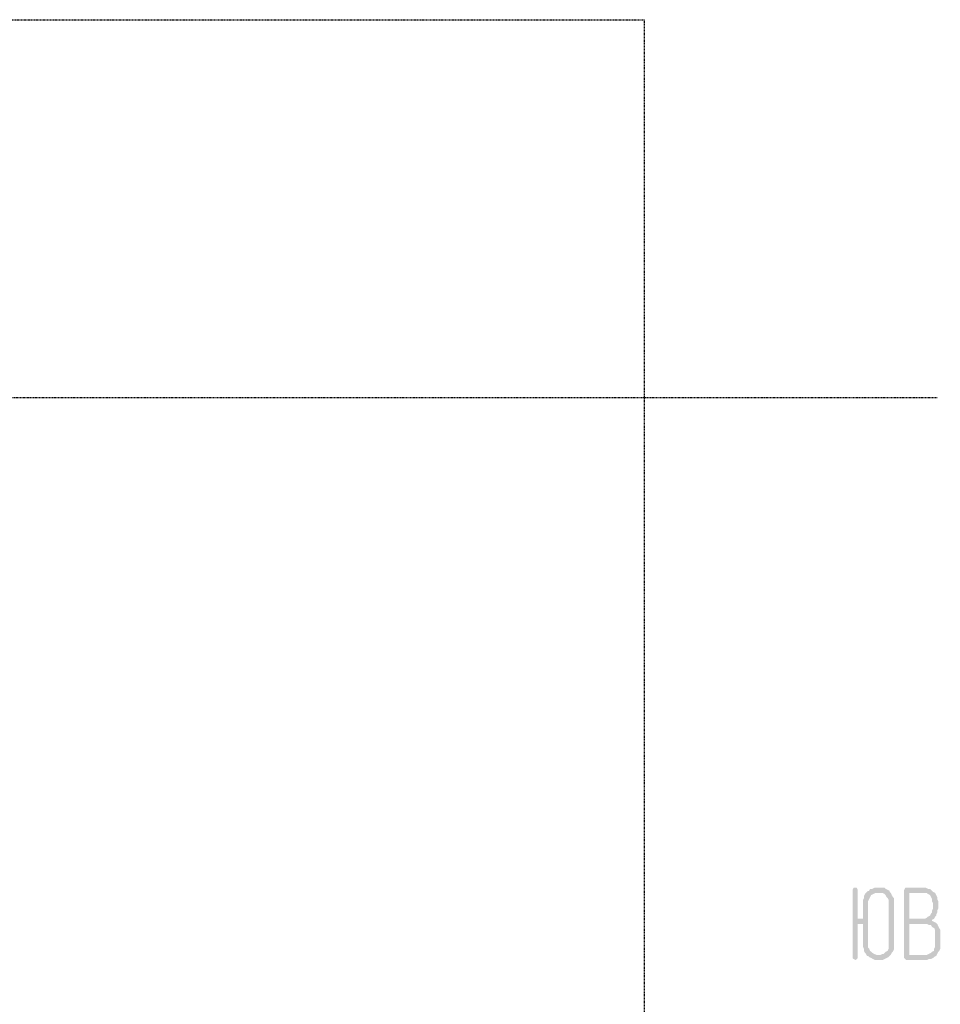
# Model space of a CAD drawing. Header units: millimetres. Extents: x -93479 to 1057970, y -66333 to 172656.
# Tile 143 of 145: x 235343 to 239121, y 51193 to 55234. Entities that reach past the tile are written whole.
import ezdxf

# ---------------------------------------------------------------- set-up
doc = ezdxf.new("R2010")
doc.units = ezdxf.units.MM
doc.linetypes.add('01 Штриховая _4 мм_', pattern=[6, 3.5, -2.5])
doc.layers.add('PDF _Геометрия', color=7, linetype='Continuous')
doc.layers.add('PDF _Сплошная заливка', color=7, linetype='Continuous')

# ---------------------------------------------------------------- blocks, each defined once
blk = doc.blocks.new('геология3')
at = {"layer": 'PDF _Сплошная заливка', "transparency": 33554559}
for points in [[(71.0611, -9.8165), (71.0578, -9.8165), (71.0561, -9.8198), (71.0561, -9.9298), (71.0578, -9.9315), (71.0611, -9.9332), (71.0628, -9.9315), (71.0644, -9.9298), (71.0644, -9.8748), (71.0728, -9.8748), (71.0644, -9.8665), (71.0644, -9.8198), (71.0628, -9.8165)], [(71.0978, -9.8165), (71.0911, -9.8165), (71.0878, -9.8182), (71.0844, -9.8182), (71.0828, -9.8215), (71.0811, -9.8215), (71.0778, -9.8248), (71.0761, -9.8265), (71.0744, -9.8298), (71.0744, -9.8332), (71.0728, -9.8365), (71.0728, -9.8665), (71.0644, -9.8665), (71.0728, -9.8748), (71.0728, -9.9115), (71.0744, -9.9148), (71.0744, -9.9182), (71.0761, -9.9215), (71.0778, -9.9232), (71.0794, -9.9265), (71.0978, -9.9248), (71.0944, -9.9248), (71.0911, -9.9232), (71.0878, -9.9215), (71.0861, -9.9198), (71.0844, -9.9182), (71.0828, -9.9148), (71.0811, -9.9132), (71.0811, -9.9082), (71.0811, -9.8382), (71.0828, -9.8348), (71.0844, -9.8315), (71.0861, -9.8282), (71.0894, -9.8265), (71.0928, -9.8248), (71.0978, -9.8248), (71.1161, -9.8232), (71.1161, -9.8215), (71.1128, -9.8198), (71.1094, -9.8182), (71.1078, -9.8165), (71.1011, -9.8165)], [(71.1161, -9.8232), (71.0978, -9.8248), (71.1044, -9.8248), (71.1078, -9.8265), (71.1094, -9.8282), (71.1111, -9.8315), (71.1128, -9.8332), (71.1144, -9.8365), (71.1144, -9.9148), (71.1128, -9.9182), (71.1094, -9.9198), (71.1061, -9.9232), (71.1044, -9.9232), (71.1011, -9.9248), (71.0978, -9.9248), (71.0794, -9.9265), (71.0811, -9.9265), (71.0828, -9.9282), (71.0861, -9.9298), (71.0894, -9.9315), (71.0928, -9.9332), (71.1044, -9.9332), (71.1078, -9.9315), (71.1111, -9.9298), (71.1144, -9.9282), (71.1161, -9.9265), (71.1178, -9.9248), (71.1194, -9.9215), (71.1211, -9.9198), (71.1228, -9.9165), (71.1228, -9.8332), (71.1211, -9.8315), (71.1194, -9.8282), (71.1178, -9.8248)], [(71.1694, -9.8165), (71.1411, -9.8165), (71.1394, -9.8198), (71.1394, -9.9298), (71.1411, -9.9315), (71.1428, -9.9332), (71.1761, -9.9332), (71.1794, -9.9315), (71.1828, -9.9315), (71.1861, -9.9298), (71.1878, -9.9282), (71.1911, -9.9265), (71.1478, -9.9248), (71.1478, -9.8748), (71.1728, -9.8748), (71.1911, -9.8732), (71.1878, -9.8715), (71.1844, -9.8698), (71.1844, -9.8682), (71.1878, -9.8665), (71.1478, -9.8665), (71.1478, -9.8248), (71.1694, -9.8248), (71.1861, -9.8232), (71.1844, -9.8215), (71.1811, -9.8182), (71.1778, -9.8182), (71.1744, -9.8165), (71.1728, -9.8165)], [(71.1861, -9.8232), (71.1694, -9.8248), (71.1761, -9.8248), (71.1778, -9.8265), (71.1811, -9.8282), (71.1828, -9.8315), (71.1844, -9.8348), (71.1844, -9.8382), (71.1861, -9.8415), (71.1861, -9.8498), (71.1844, -9.8532), (71.1844, -9.8565), (71.1828, -9.8582), (71.1811, -9.8615), (71.1778, -9.8632), (71.1761, -9.8648), (71.1728, -9.8665), (71.1478, -9.8665), (71.1878, -9.8665), (71.1894, -9.8632), (71.1911, -9.8615), (71.1911, -9.8598), (71.1928, -9.8565), (71.1928, -9.8532), (71.1944, -9.8498), (71.1944, -9.8382), (71.1928, -9.8348), (71.1928, -9.8315), (71.1911, -9.8282), (71.1894, -9.8248)], [(71.1911, -9.8732), (71.1728, -9.8748), (71.1761, -9.8748), (71.1794, -9.8765), (71.1828, -9.8765), (71.1844, -9.8798), (71.1878, -9.8815), (71.1894, -9.8848), (71.1894, -9.9115), (71.1878, -9.9148), (71.1878, -9.9182), (71.1844, -9.9198), (71.1828, -9.9215), (71.1794, -9.9232), (71.1761, -9.9248), (71.1478, -9.9248), (71.1911, -9.9265), (71.1928, -9.9232), (71.1944, -9.9198), (71.1961, -9.9182), (71.1978, -9.9148), (71.1978, -9.8848), (71.1961, -9.8815), (71.1944, -9.8782), (71.1928, -9.8748)]]:
    blk.add_hatch(color=7, dxfattribs=at).paths.add_polyline_path(points)

msp = doc.modelspace()

# ---------------------------------------------------------------- linework, layer by layer
at = {"layer": 'PDF _Геометрия', "color": 7, "linetype": '01 Штриховая _4 мм_', "lineweight": 25}
msp.add_line((208524.2, 53683.4), (239108.7, 53683.4), dxfattribs=at)
msp.add_lwpolyline([(211726.3, 55233.6), (237905.8, 55233.6), (237905.8, 49983.4), (211726.3, 49983.4)], close=True, dxfattribs=at)

# ---------------------------------------------------------------- block references
at = {"color": 7, "xscale": 2541.29606099, "yscale": 2541.29606099, "zscale": 2541.29606099}
msp.add_blockref('геология3', (58186.8, 76618), dxfattribs=at)

doc.saveas('drawing.dxf')
